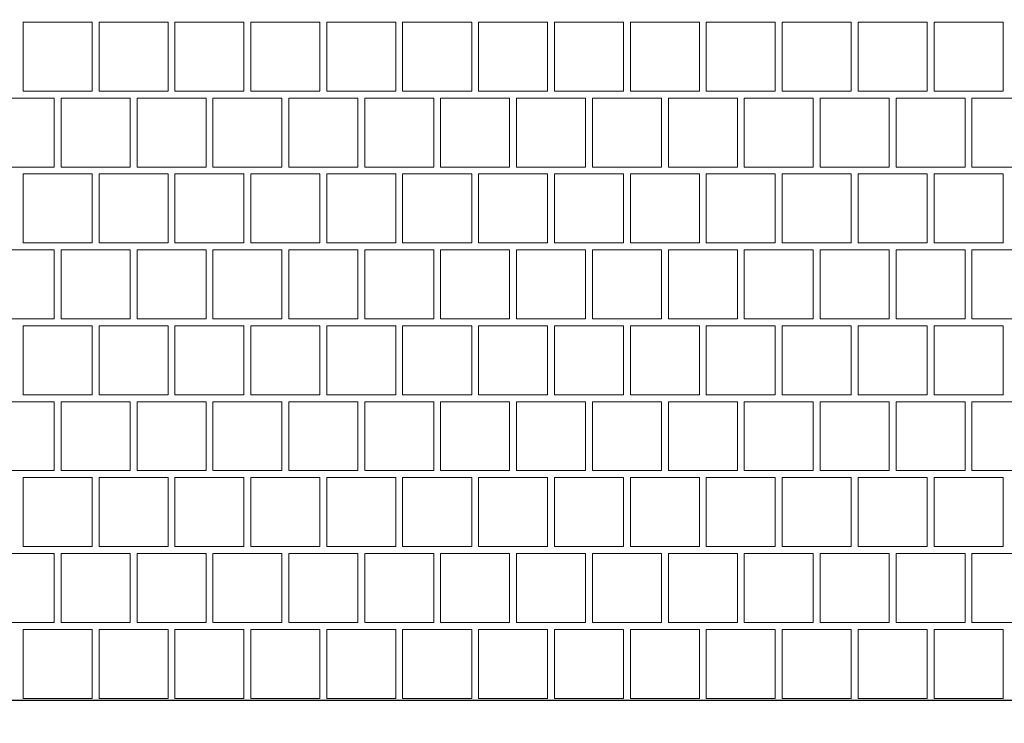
# Model space of a CAD drawing. Header units: millimetres. Extents: x -126271 to -88962, y -179170 to 5194.
# Tile 24 of 66: x -119713 to -118272, y -105290 to -104260. Entities that reach past the tile are written whole.
import ezdxf

# ---------------------------------------------------------------- set-up
doc = ezdxf.new("R2010")
doc.units = ezdxf.units.MM
doc.header["$MEASUREMENT"] = 0
for name, color, linetype, lineweight, true_color in [('Nowe_2D - Rysunki i Obrazki_Nr_pióra__105', 7, 'Continuous', 13, 0xcccccc), ('Nowe_2D - Rysunki i Obrazki_Nr_pióra__61', 7, 'Continuous', 18, 0x6a6a6a), ('Nowe_Wymiarowanie - Ogólne_Nr_pióra__81', 7, 'Continuous', 13, 0x6a6a6a)]:
    doc.layers.add(name, color=color, linetype=linetype, lineweight=lineweight, true_color=true_color)
doc.layers.add('Nowe_2D - Rysunki i Obrazki_Nr_pióra__22', color=8, linetype='Continuous', lineweight=25)
doc.layers.add('Nowe_Wymiarowanie - Ogólne_Nr_pióra__42', color=8, linetype='Continuous', lineweight=25)
doc.layers.add('Nowe_Wymiarowanie - Ogólne', color=7, linetype='Continuous')
doc.styles.add('STYL_AUTOMATYCZNY_1', font='arial.ttf')
doc.dimstyles.new('STYL_AUTOMATYCZNY__1', dxfattribs={"dimtxt": 150, "dimasz": 47.5, "dimexe": 0.18, "dimexo": 0.0625, "dimgap": 0, "dimtad": 1, "dimtih": 1, "dimtoh": 1, "dimdec": 0, "dimlfac": 0.1, "dimzin": 0, "dimdsep": 46, "dimtxsty": 'STYL_AUTOMATYCZNY_1', "dimblk": 'ARROWHEAD_6', "dimblk1": 'ARROWHEAD_6', "dimblk2": 'ARROWHEAD_6', "dimcen": 0.09, "dimse1": 1, "dimse2": 1, "dimclrd": 256, "dimclre": 256, "dimclrt": 8, "dimazin": 0, "dimtfac": 1, "dimtdec": 4, "dimtmove": 0, "dimatfit": 3, "dimfxl": 0, "dimtolj": 1, "dimtzin": 0, "dimarcsym": 0})

# ---------------------------------------------------------------- blocks, each defined once
blk = doc.blocks.new('*X78')
at = {"layer": 'Nowe_2D - Rysunki i Obrazki_Nr_pióra__105', "color": 254, "linetype": 'Continuous', "lineweight": 13, "true_color": 0xcccccc}
for p, q in [((-119607, -104263.9), (-119708, -104263.9)), ((-119708, -104263.9), (-119708, -104364.9)), ((-119607, -104364.9), (-119607, -104263.9)), ((-119596.9, -104364.9), (-119596.9, -104263.9)), ((-119596.9, -104263.9), (-119546.4, -104263.9)), ((-119495.9, -104263.9), (-119546.4, -104263.9)), ((-119495.9, -104364.9), (-119495.9, -104263.9)), ((-119384.8, -104263.9), (-119485.8, -104263.9)), ((-119485.8, -104263.9), (-119485.8, -104364.9)), ((-119384.8, -104364.9), (-119384.8, -104263.9)), ((-119374.7, -104364.9), (-119374.7, -104263.9)), ((-119374.7, -104263.9), (-119324.2, -104263.9)), ((-119273.7, -104263.9), (-119324.2, -104263.9)), ((-119273.7, -104364.9), (-119273.7, -104263.9)), ((-119162.6, -104263.9), (-119263.6, -104263.9)), ((-119263.6, -104263.9), (-119263.6, -104364.9)), ((-119162.6, -104364.9), (-119162.6, -104263.9)), ((-119152.5, -104364.9), (-119152.5, -104263.9)), ((-119152.5, -104263.9), (-119102, -104263.9)), ((-119051.5, -104263.9), (-119102, -104263.9)), ((-119051.5, -104364.9), (-119051.5, -104263.9)), ((-118940.4, -104263.9), (-119041.4, -104263.9)), ((-119041.4, -104263.9), (-119041.4, -104364.9)), ((-118940.4, -104364.9), (-118940.4, -104263.9)), ((-118930.3, -104364.9), (-118930.3, -104263.9)), ((-118930.3, -104263.9), (-118879.8, -104263.9)), ((-118829.3, -104263.9), (-118879.8, -104263.9)), ((-118829.3, -104364.9), (-118829.3, -104263.9)), ((-118718.2, -104263.9), (-118819.2, -104263.9)), ((-118819.2, -104263.9), (-118819.2, -104364.9)), ((-118718.2, -104364.9), (-118718.2, -104263.9)), ((-118708.1, -104364.9), (-118708.1, -104263.9)), ((-118708.1, -104263.9), (-118657.6, -104263.9)), ((-118607.1, -104263.9), (-118657.6, -104263.9)), ((-118607.1, -104364.9), (-118607.1, -104263.9)), ((-118496, -104263.9), (-118597, -104263.9)), ((-118597, -104263.9), (-118597, -104364.9)), ((-118496, -104364.9), (-118496, -104263.9)), ((-118485.9, -104364.9), (-118485.9, -104263.9)), ((-118485.9, -104263.9), (-118435.4, -104263.9)), ((-118384.9, -104263.9), (-118435.4, -104263.9)), ((-118384.9, -104364.9), (-118384.9, -104263.9)), ((-118273.8, -104263.9), (-118374.8, -104263.9)), ((-118374.8, -104263.9), (-118374.8, -104364.9)), ((-118273.8, -104364.9), (-118273.8, -104263.9)), ((-119708, -104364.9), (-119607, -104364.9)), ((-119546.4, -104364.9), (-119596.9, -104364.9)), ((-119546.4, -104364.9), (-119495.9, -104364.9)), ((-119485.8, -104364.9), (-119384.8, -104364.9)), ((-119324.2, -104364.9), (-119374.7, -104364.9)), ((-119324.2, -104364.9), (-119273.7, -104364.9)), ((-119263.6, -104364.9), (-119162.6, -104364.9)), ((-119102, -104364.9), (-119152.5, -104364.9)), ((-119102, -104364.9), (-119051.5, -104364.9)), ((-119041.4, -104364.9), (-118940.4, -104364.9)), ((-118879.8, -104364.9), (-118930.3, -104364.9)), ((-118879.8, -104364.9), (-118829.3, -104364.9)), ((-118819.2, -104364.9), (-118718.2, -104364.9)), ((-118657.6, -104364.9), (-118708.1, -104364.9)), ((-118657.6, -104364.9), (-118607.1, -104364.9)), ((-118597, -104364.9), (-118496, -104364.9)), ((-118435.4, -104364.9), (-118485.9, -104364.9)), ((-118435.4, -104364.9), (-118384.9, -104364.9)), ((-118374.8, -104364.9), (-118273.8, -104364.9)), ((-119662.5, -104375), (-119763.5, -104375)), ((-119662.5, -104476), (-119662.5, -104375)), ((-119551.4, -104375), (-119652.4, -104375)), ((-119652.4, -104375), (-119652.4, -104476)), ((-119551.4, -104476), (-119551.4, -104375)), ((-119440.3, -104375), (-119541.3, -104375)), ((-119541.3, -104375), (-119541.3, -104476)), ((-119440.3, -104476), (-119440.3, -104375)), ((-119329.2, -104375), (-119430.2, -104375)), ((-119430.2, -104375), (-119430.2, -104476)), ((-119329.2, -104476), (-119329.2, -104375)), ((-119218.1, -104375), (-119319.1, -104375)), ((-119319.1, -104375), (-119319.1, -104476)), ((-119218.1, -104476), (-119218.1, -104375)), ((-119107, -104375), (-119208, -104375)), ((-119208, -104375), (-119208, -104476)), ((-119107, -104476), (-119107, -104375)), ((-118995.9, -104375), (-119096.9, -104375)), ((-119096.9, -104375), (-119096.9, -104476)), ((-118995.9, -104476), (-118995.9, -104375)), ((-118884.8, -104375), (-118985.8, -104375)), ((-118985.8, -104375), (-118985.8, -104476)), ((-118884.8, -104476), (-118884.8, -104375)), ((-118773.7, -104375), (-118874.7, -104375)), ((-118874.7, -104375), (-118874.7, -104476)), ((-118773.7, -104476), (-118773.7, -104375)), ((-118662.6, -104375), (-118763.6, -104375)), ((-118763.6, -104375), (-118763.6, -104476)), ((-118662.6, -104476), (-118662.6, -104375)), ((-118551.5, -104375), (-118652.5, -104375)), ((-118652.5, -104375), (-118652.5, -104476)), ((-118551.5, -104476), (-118551.5, -104375)), ((-118440.4, -104375), (-118541.4, -104375)), ((-118541.4, -104375), (-118541.4, -104476)), ((-118440.4, -104476), (-118440.4, -104375)), ((-118329.3, -104375), (-118430.3, -104375)), ((-118430.3, -104375), (-118430.3, -104476)), ((-118329.3, -104476), (-118329.3, -104375)), ((-118218.2, -104375), (-118319.2, -104375)), ((-118319.2, -104375), (-118319.2, -104476)), ((-119763.5, -104476), (-119662.5, -104476)), ((-119652.4, -104476), (-119551.4, -104476)), ((-119541.3, -104476), (-119440.3, -104476)), ((-119430.2, -104476), (-119329.2, -104476)), ((-119319.1, -104476), (-119218.1, -104476)), ((-119208, -104476), (-119107, -104476)), ((-119096.9, -104476), (-118995.9, -104476)), ((-118985.8, -104476), (-118884.8, -104476)), ((-118874.7, -104476), (-118773.7, -104476)), ((-118763.6, -104476), (-118662.6, -104476)), ((-118652.5, -104476), (-118551.5, -104476)), ((-118541.4, -104476), (-118440.4, -104476)), ((-118430.3, -104476), (-118329.3, -104476)), ((-118319.2, -104476), (-118218.2, -104476)), ((-119607, -104486.1), (-119708, -104486.1)), ((-119708, -104486.1), (-119708, -104587.1)), ((-119607, -104587.1), (-119607, -104486.1)), ((-119596.9, -104587.1), (-119596.9, -104486.1)), ((-119596.9, -104486.1), (-119546.4, -104486.1)), ((-119495.9, -104486.1), (-119546.4, -104486.1)), ((-119495.9, -104587.1), (-119495.9, -104486.1)), ((-119384.8, -104486.1), (-119485.8, -104486.1)), ((-119485.8, -104486.1), (-119485.8, -104587.1)), ((-119384.8, -104587.1), (-119384.8, -104486.1)), ((-119374.7, -104587.1), (-119374.7, -104486.1)), ((-119374.7, -104486.1), (-119324.2, -104486.1)), ((-119273.7, -104486.1), (-119324.2, -104486.1)), ((-119273.7, -104587.1), (-119273.7, -104486.1)), ((-119162.6, -104486.1), (-119263.6, -104486.1)), ((-119263.6, -104486.1), (-119263.6, -104587.1)), ((-119162.6, -104587.1), (-119162.6, -104486.1)), ((-119152.5, -104587.1), (-119152.5, -104486.1)), ((-119152.5, -104486.1), (-119102, -104486.1)), ((-119051.5, -104486.1), (-119102, -104486.1)), ((-119051.5, -104587.1), (-119051.5, -104486.1)), ((-118940.4, -104486.1), (-119041.4, -104486.1)), ((-119041.4, -104486.1), (-119041.4, -104587.1)), ((-118940.4, -104587.1), (-118940.4, -104486.1)), ((-118930.3, -104587.1), (-118930.3, -104486.1)), ((-118930.3, -104486.1), (-118879.8, -104486.1)), ((-118829.3, -104486.1), (-118879.8, -104486.1)), ((-118829.3, -104587.1), (-118829.3, -104486.1)), ((-118718.2, -104486.1), (-118819.2, -104486.1)), ((-118819.2, -104486.1), (-118819.2, -104587.1)), ((-118718.2, -104587.1), (-118718.2, -104486.1)), ((-118708.1, -104587.1), (-118708.1, -104486.1)), ((-118708.1, -104486.1), (-118657.6, -104486.1)), ((-118607.1, -104486.1), (-118657.6, -104486.1)), ((-118607.1, -104587.1), (-118607.1, -104486.1)), ((-118496, -104486.1), (-118597, -104486.1)), ((-118597, -104486.1), (-118597, -104587.1)), ((-118496, -104587.1), (-118496, -104486.1)), ((-118485.9, -104587.1), (-118485.9, -104486.1)), ((-118485.9, -104486.1), (-118435.4, -104486.1)), ((-118384.9, -104486.1), (-118435.4, -104486.1)), ((-118384.9, -104587.1), (-118384.9, -104486.1)), ((-118273.8, -104486.1), (-118374.8, -104486.1)), ((-118374.8, -104486.1), (-118374.8, -104587.1)), ((-118273.8, -104587.1), (-118273.8, -104486.1)), ((-119662.5, -104597.2), (-119763.5, -104597.2)), ((-119708, -104587.1), (-119607, -104587.1)), ((-119662.5, -104698.2), (-119662.5, -104597.2)), ((-119551.4, -104597.2), (-119652.4, -104597.2)), ((-119652.4, -104597.2), (-119652.4, -104698.2)), ((-119546.4, -104587.1), (-119596.9, -104587.1)), ((-119551.4, -104698.2), (-119551.4, -104597.2)), ((-119546.4, -104587.1), (-119495.9, -104587.1)), ((-119440.3, -104597.2), (-119541.3, -104597.2)), ((-119541.3, -104597.2), (-119541.3, -104698.2)), ((-119485.8, -104587.1), (-119384.8, -104587.1)), ((-119440.3, -104698.2), (-119440.3, -104597.2)), ((-119329.2, -104597.2), (-119430.2, -104597.2)), ((-119430.2, -104597.2), (-119430.2, -104698.2)), ((-119324.2, -104587.1), (-119374.7, -104587.1)), ((-119329.2, -104698.2), (-119329.2, -104597.2)), ((-119324.2, -104587.1), (-119273.7, -104587.1)), ((-119218.1, -104597.2), (-119319.1, -104597.2)), ((-119319.1, -104597.2), (-119319.1, -104698.2)), ((-119263.6, -104587.1), (-119162.6, -104587.1)), ((-119218.1, -104698.2), (-119218.1, -104597.2)), ((-119107, -104597.2), (-119208, -104597.2)), ((-119208, -104597.2), (-119208, -104698.2)), ((-119102, -104587.1), (-119152.5, -104587.1)), ((-119107, -104698.2), (-119107, -104597.2)), ((-119102, -104587.1), (-119051.5, -104587.1)), ((-118995.9, -104597.2), (-119096.9, -104597.2)), ((-119096.9, -104597.2), (-119096.9, -104698.2)), ((-119041.4, -104587.1), (-118940.4, -104587.1)), ((-118995.9, -104698.2), (-118995.9, -104597.2)), ((-118884.8, -104597.2), (-118985.8, -104597.2)), ((-118985.8, -104597.2), (-118985.8, -104698.2)), ((-118879.8, -104587.1), (-118930.3, -104587.1)), ((-118884.8, -104698.2), (-118884.8, -104597.2)), ((-118879.8, -104587.1), (-118829.3, -104587.1)), ((-118773.7, -104597.2), (-118874.7, -104597.2)), ((-118874.7, -104597.2), (-118874.7, -104698.2)), ((-118819.2, -104587.1), (-118718.2, -104587.1)), ((-118773.7, -104698.2), (-118773.7, -104597.2)), ((-118662.6, -104597.2), (-118763.6, -104597.2)), ((-118763.6, -104597.2), (-118763.6, -104698.2)), ((-118657.6, -104587.1), (-118708.1, -104587.1)), ((-118662.6, -104698.2), (-118662.6, -104597.2)), ((-118657.6, -104587.1), (-118607.1, -104587.1)), ((-118551.5, -104597.2), (-118652.5, -104597.2)), ((-118652.5, -104597.2), (-118652.5, -104698.2)), ((-118597, -104587.1), (-118496, -104587.1)), ((-118551.5, -104698.2), (-118551.5, -104597.2)), ((-118440.4, -104597.2), (-118541.4, -104597.2)), ((-118541.4, -104597.2), (-118541.4, -104698.2)), ((-118435.4, -104587.1), (-118485.9, -104587.1)), ((-118440.4, -104698.2), (-118440.4, -104597.2)), ((-118435.4, -104587.1), (-118384.9, -104587.1)), ((-118329.3, -104597.2), (-118430.3, -104597.2)), ((-118430.3, -104597.2), (-118430.3, -104698.2)), ((-118374.8, -104587.1), (-118273.8, -104587.1)), ((-118329.3, -104698.2), (-118329.3, -104597.2)), ((-118218.2, -104597.2), (-118319.2, -104597.2)), ((-118319.2, -104597.2), (-118319.2, -104698.2)), ((-119763.5, -104698.2), (-119662.5, -104698.2)), ((-119652.4, -104698.2), (-119551.4, -104698.2)), ((-119541.3, -104698.2), (-119440.3, -104698.2)), ((-119430.2, -104698.2), (-119329.2, -104698.2)), ((-119319.1, -104698.2), (-119218.1, -104698.2)), ((-119208, -104698.2), (-119107, -104698.2)), ((-119096.9, -104698.2), (-118995.9, -104698.2)), ((-118985.8, -104698.2), (-118884.8, -104698.2)), ((-118874.7, -104698.2), (-118773.7, -104698.2)), ((-118763.6, -104698.2), (-118662.6, -104698.2)), ((-118652.5, -104698.2), (-118551.5, -104698.2)), ((-118541.4, -104698.2), (-118440.4, -104698.2)), ((-118430.3, -104698.2), (-118329.3, -104698.2)), ((-118319.2, -104698.2), (-118218.2, -104698.2)), ((-119607, -104708.3), (-119708, -104708.3)), ((-119708, -104708.3), (-119708, -104809.3)), ((-119607, -104809.3), (-119607, -104708.3)), ((-119596.9, -104809.3), (-119596.9, -104708.3)), ((-119596.9, -104708.3), (-119546.4, -104708.3)), ((-119495.9, -104708.3), (-119546.4, -104708.3)), ((-119495.9, -104809.3), (-119495.9, -104708.3)), ((-119384.8, -104708.3), (-119485.8, -104708.3)), ((-119485.8, -104708.3), (-119485.8, -104809.3)), ((-119384.8, -104809.3), (-119384.8, -104708.3)), ((-119374.7, -104809.3), (-119374.7, -104708.3)), ((-119374.7, -104708.3), (-119324.2, -104708.3)), ((-119273.7, -104708.3), (-119324.2, -104708.3)), ((-119273.7, -104809.3), (-119273.7, -104708.3)), ((-119162.6, -104708.3), (-119263.6, -104708.3)), ((-119263.6, -104708.3), (-119263.6, -104809.3)), ((-119162.6, -104809.3), (-119162.6, -104708.3)), ((-119152.5, -104809.3), (-119152.5, -104708.3)), ((-119152.5, -104708.3), (-119102, -104708.3)), ((-119051.5, -104708.3), (-119102, -104708.3)), ((-119051.5, -104809.3), (-119051.5, -104708.3)), ((-118940.4, -104708.3), (-119041.4, -104708.3)), ((-119041.4, -104708.3), (-119041.4, -104809.3)), ((-118940.4, -104809.3), (-118940.4, -104708.3)), ((-118930.3, -104809.3), (-118930.3, -104708.3)), ((-118930.3, -104708.3), (-118879.8, -104708.3)), ((-118829.3, -104708.3), (-118879.8, -104708.3)), ((-118829.3, -104809.3), (-118829.3, -104708.3)), ((-118718.2, -104708.3), (-118819.2, -104708.3)), ((-118819.2, -104708.3), (-118819.2, -104809.3)), ((-118718.2, -104809.3), (-118718.2, -104708.3)), ((-118708.1, -104809.3), (-118708.1, -104708.3)), ((-118708.1, -104708.3), (-118657.6, -104708.3)), ((-118607.1, -104708.3), (-118657.6, -104708.3)), ((-118607.1, -104809.3), (-118607.1, -104708.3)), ((-118496, -104708.3), (-118597, -104708.3)), ((-118597, -104708.3), (-118597, -104809.3)), ((-118496, -104809.3), (-118496, -104708.3)), ((-118485.9, -104809.3), (-118485.9, -104708.3)), ((-118485.9, -104708.3), (-118435.4, -104708.3)), ((-118384.9, -104708.3), (-118435.4, -104708.3)), ((-118384.9, -104809.3), (-118384.9, -104708.3)), ((-118273.8, -104708.3), (-118374.8, -104708.3)), ((-118374.8, -104708.3), (-118374.8, -104809.3)), ((-118273.8, -104809.3), (-118273.8, -104708.3)), ((-119708, -104809.3), (-119607, -104809.3)), ((-119546.4, -104809.3), (-119596.9, -104809.3)), ((-119546.4, -104809.3), (-119495.9, -104809.3)), ((-119485.8, -104809.3), (-119384.8, -104809.3)), ((-119324.2, -104809.3), (-119374.7, -104809.3)), ((-119324.2, -104809.3), (-119273.7, -104809.3)), ((-119263.6, -104809.3), (-119162.6, -104809.3)), ((-119102, -104809.3), (-119152.5, -104809.3)), ((-119102, -104809.3), (-119051.5, -104809.3)), ((-119041.4, -104809.3), (-118940.4, -104809.3)), ((-118879.8, -104809.3), (-118930.3, -104809.3)), ((-118879.8, -104809.3), (-118829.3, -104809.3)), ((-118819.2, -104809.3), (-118718.2, -104809.3)), ((-118657.6, -104809.3), (-118708.1, -104809.3)), ((-118657.6, -104809.3), (-118607.1, -104809.3)), ((-118597, -104809.3), (-118496, -104809.3)), ((-118435.4, -104809.3), (-118485.9, -104809.3)), ((-118435.4, -104809.3), (-118384.9, -104809.3)), ((-118374.8, -104809.3), (-118273.8, -104809.3)), ((-119662.5, -104819.4), (-119763.5, -104819.4)), ((-119662.5, -104920.4), (-119662.5, -104819.4)), ((-119551.4, -104819.4), (-119652.4, -104819.4)), ((-119652.4, -104819.4), (-119652.4, -104920.4)), ((-119551.4, -104920.4), (-119551.4, -104819.4)), ((-119440.3, -104819.4), (-119541.3, -104819.4)), ((-119541.3, -104819.4), (-119541.3, -104920.4)), ((-119440.3, -104920.4), (-119440.3, -104819.4)), ((-119329.2, -104819.4), (-119430.2, -104819.4)), ((-119430.2, -104819.4), (-119430.2, -104920.4)), ((-119329.2, -104920.4), (-119329.2, -104819.4)), ((-119218.1, -104819.4), (-119319.1, -104819.4)), ((-119319.1, -104819.4), (-119319.1, -104920.4)), ((-119218.1, -104920.4), (-119218.1, -104819.4)), ((-119107, -104819.4), (-119208, -104819.4)), ((-119208, -104819.4), (-119208, -104920.4)), ((-119107, -104920.4), (-119107, -104819.4)), ((-118995.9, -104819.4), (-119096.9, -104819.4)), ((-119096.9, -104819.4), (-119096.9, -104920.4)), ((-118995.9, -104920.4), (-118995.9, -104819.4)), ((-118884.8, -104819.4), (-118985.8, -104819.4)), ((-118985.8, -104819.4), (-118985.8, -104920.4)), ((-118884.8, -104920.4), (-118884.8, -104819.4)), ((-118773.7, -104819.4), (-118874.7, -104819.4)), ((-118874.7, -104819.4), (-118874.7, -104920.4)), ((-118773.7, -104920.4), (-118773.7, -104819.4)), ((-118662.6, -104819.4), (-118763.6, -104819.4)), ((-118763.6, -104819.4), (-118763.6, -104920.4)), ((-118662.6, -104920.4), (-118662.6, -104819.4)), ((-118551.5, -104819.4), (-118652.5, -104819.4)), ((-118652.5, -104819.4), (-118652.5, -104920.4)), ((-118551.5, -104920.4), (-118551.5, -104819.4)), ((-118440.4, -104819.4), (-118541.4, -104819.4)), ((-118541.4, -104819.4), (-118541.4, -104920.4)), ((-118440.4, -104920.4), (-118440.4, -104819.4)), ((-118329.3, -104819.4), (-118430.3, -104819.4)), ((-118430.3, -104819.4), (-118430.3, -104920.4)), ((-118329.3, -104920.4), (-118329.3, -104819.4)), ((-118218.2, -104819.4), (-118319.2, -104819.4)), ((-118319.2, -104819.4), (-118319.2, -104920.4)), ((-119763.5, -104920.4), (-119662.5, -104920.4)), ((-119652.4, -104920.4), (-119551.4, -104920.4)), ((-119541.3, -104920.4), (-119440.3, -104920.4)), ((-119430.2, -104920.4), (-119329.2, -104920.4)), ((-119319.1, -104920.4), (-119218.1, -104920.4)), ((-119208, -104920.4), (-119107, -104920.4)), ((-119096.9, -104920.4), (-118995.9, -104920.4)), ((-118985.8, -104920.4), (-118884.8, -104920.4)), ((-118874.7, -104920.4), (-118773.7, -104920.4)), ((-118763.6, -104920.4), (-118662.6, -104920.4)), ((-118652.5, -104920.4), (-118551.5, -104920.4)), ((-118541.4, -104920.4), (-118440.4, -104920.4)), ((-118430.3, -104920.4), (-118329.3, -104920.4)), ((-118319.2, -104920.4), (-118218.2, -104920.4)), ((-119607, -104930.5), (-119708, -104930.5)), ((-119708, -104930.5), (-119708, -105031.5)), ((-119607, -105031.5), (-119607, -104930.5)), ((-119596.9, -105031.5), (-119596.9, -104930.5)), ((-119596.9, -104930.5), (-119546.4, -104930.5)), ((-119495.9, -104930.5), (-119546.4, -104930.5)), ((-119495.9, -105031.5), (-119495.9, -104930.5)), ((-119384.8, -104930.5), (-119485.8, -104930.5)), ((-119485.8, -104930.5), (-119485.8, -105031.5)), ((-119384.8, -105031.5), (-119384.8, -104930.5)), ((-119374.7, -105031.5), (-119374.7, -104930.5)), ((-119374.7, -104930.5), (-119324.2, -104930.5)), ((-119273.7, -104930.5), (-119324.2, -104930.5)), ((-119273.7, -105031.5), (-119273.7, -104930.5)), ((-119162.6, -104930.5), (-119263.6, -104930.5)), ((-119263.6, -104930.5), (-119263.6, -105031.5)), ((-119162.6, -105031.5), (-119162.6, -104930.5)), ((-119152.5, -105031.5), (-119152.5, -104930.5)), ((-119152.5, -104930.5), (-119102, -104930.5)), ((-119051.5, -104930.5), (-119102, -104930.5)), ((-119051.5, -105031.5), (-119051.5, -104930.5)), ((-118940.4, -104930.5), (-119041.4, -104930.5)), ((-119041.4, -104930.5), (-119041.4, -105031.5)), ((-118940.4, -105031.5), (-118940.4, -104930.5)), ((-118930.3, -105031.5), (-118930.3, -104930.5)), ((-118930.3, -104930.5), (-118879.8, -104930.5)), ((-118829.3, -104930.5), (-118879.8, -104930.5)), ((-118829.3, -105031.5), (-118829.3, -104930.5)), ((-118718.2, -104930.5), (-118819.2, -104930.5)), ((-118819.2, -104930.5), (-118819.2, -105031.5)), ((-118718.2, -105031.5), (-118718.2, -104930.5)), ((-118708.1, -105031.5), (-118708.1, -104930.5)), ((-118708.1, -104930.5), (-118657.6, -104930.5)), ((-118607.1, -104930.5), (-118657.6, -104930.5)), ((-118607.1, -105031.5), (-118607.1, -104930.5)), ((-118496, -104930.5), (-118597, -104930.5)), ((-118597, -104930.5), (-118597, -105031.5)), ((-118496, -105031.5), (-118496, -104930.5)), ((-118485.9, -105031.5), (-118485.9, -104930.5)), ((-118485.9, -104930.5), (-118435.4, -104930.5)), ((-118384.9, -104930.5), (-118435.4, -104930.5)), ((-118384.9, -105031.5), (-118384.9, -104930.5)), ((-118273.8, -104930.5), (-118374.8, -104930.5)), ((-118374.8, -104930.5), (-118374.8, -105031.5)), ((-118273.8, -105031.5), (-118273.8, -104930.5)), ((-119662.5, -105041.6), (-119763.5, -105041.6)), ((-119708, -105031.5), (-119607, -105031.5)), ((-119662.5, -105142.6), (-119662.5, -105041.6)), ((-119551.4, -105041.6), (-119652.4, -105041.6)), ((-119652.4, -105041.6), (-119652.4, -105142.6)), ((-119546.4, -105031.5), (-119596.9, -105031.5)), ((-119551.4, -105142.6), (-119551.4, -105041.6)), ((-119546.4, -105031.5), (-119495.9, -105031.5)), ((-119440.3, -105041.6), (-119541.3, -105041.6)), ((-119541.3, -105041.6), (-119541.3, -105142.6)), ((-119485.8, -105031.5), (-119384.8, -105031.5)), ((-119440.3, -105142.6), (-119440.3, -105041.6)), ((-119329.2, -105041.6), (-119430.2, -105041.6)), ((-119430.2, -105041.6), (-119430.2, -105142.6)), ((-119324.2, -105031.5), (-119374.7, -105031.5)), ((-119329.2, -105142.6), (-119329.2, -105041.6)), ((-119324.2, -105031.5), (-119273.7, -105031.5)), ((-119218.1, -105041.6), (-119319.1, -105041.6)), ((-119319.1, -105041.6), (-119319.1, -105142.6)), ((-119263.6, -105031.5), (-119162.6, -105031.5)), ((-119218.1, -105142.6), (-119218.1, -105041.6)), ((-119107, -105041.6), (-119208, -105041.6)), ((-119208, -105041.6), (-119208, -105142.6)), ((-119102, -105031.5), (-119152.5, -105031.5)), ((-119107, -105142.6), (-119107, -105041.6)), ((-119102, -105031.5), (-119051.5, -105031.5)), ((-118995.9, -105041.6), (-119096.9, -105041.6)), ((-119096.9, -105041.6), (-119096.9, -105142.6)), ((-119041.4, -105031.5), (-118940.4, -105031.5)), ((-118995.9, -105142.6), (-118995.9, -105041.6)), ((-118884.8, -105041.6), (-118985.8, -105041.6)), ((-118985.8, -105041.6), (-118985.8, -105142.6)), ((-118879.8, -105031.5), (-118930.3, -105031.5)), ((-118884.8, -105142.6), (-118884.8, -105041.6)), ((-118879.8, -105031.5), (-118829.3, -105031.5)), ((-118773.7, -105041.6), (-118874.7, -105041.6)), ((-118874.7, -105041.6), (-118874.7, -105142.6)), ((-118819.2, -105031.5), (-118718.2, -105031.5)), ((-118773.7, -105142.6), (-118773.7, -105041.6)), ((-118662.6, -105041.6), (-118763.6, -105041.6)), ((-118763.6, -105041.6), (-118763.6, -105142.6)), ((-118657.6, -105031.5), (-118708.1, -105031.5)), ((-118662.6, -105142.6), (-118662.6, -105041.6)), ((-118657.6, -105031.5), (-118607.1, -105031.5)), ((-118551.5, -105041.6), (-118652.5, -105041.6)), ((-118652.5, -105041.6), (-118652.5, -105142.6)), ((-118597, -105031.5), (-118496, -105031.5)), ((-118551.5, -105142.6), (-118551.5, -105041.6)), ((-118440.4, -105041.6), (-118541.4, -105041.6)), ((-118541.4, -105041.6), (-118541.4, -105142.6)), ((-118435.4, -105031.5), (-118485.9, -105031.5)), ((-118440.4, -105142.6), (-118440.4, -105041.6)), ((-118435.4, -105031.5), (-118384.9, -105031.5)), ((-118329.3, -105041.6), (-118430.3, -105041.6)), ((-118430.3, -105041.6), (-118430.3, -105142.6)), ((-118374.8, -105031.5), (-118273.8, -105031.5)), ((-118329.3, -105142.6), (-118329.3, -105041.6)), ((-118218.2, -105041.6), (-118319.2, -105041.6)), ((-118319.2, -105041.6), (-118319.2, -105142.6)), ((-119763.5, -105142.6), (-119662.5, -105142.6)), ((-119652.4, -105142.6), (-119551.4, -105142.6)), ((-119541.3, -105142.6), (-119440.3, -105142.6)), ((-119430.2, -105142.6), (-119329.2, -105142.6)), ((-119319.1, -105142.6), (-119218.1, -105142.6)), ((-119208, -105142.6), (-119107, -105142.6)), ((-119096.9, -105142.6), (-118995.9, -105142.6)), ((-118985.8, -105142.6), (-118884.8, -105142.6)), ((-118874.7, -105142.6), (-118773.7, -105142.6)), ((-118763.6, -105142.6), (-118662.6, -105142.6)), ((-118652.5, -105142.6), (-118551.5, -105142.6)), ((-118541.4, -105142.6), (-118440.4, -105142.6)), ((-118430.3, -105142.6), (-118329.3, -105142.6)), ((-118319.2, -105142.6), (-118218.2, -105142.6)), ((-119607, -105152.7), (-119708, -105152.7)), ((-119708, -105152.7), (-119708, -105253.7)), ((-119607, -105253.7), (-119607, -105152.7)), ((-119596.9, -105253.7), (-119596.9, -105152.7)), ((-119596.9, -105152.7), (-119546.4, -105152.7)), ((-119495.9, -105152.7), (-119546.4, -105152.7)), ((-119495.9, -105253.7), (-119495.9, -105152.7)), ((-119384.8, -105152.7), (-119485.8, -105152.7)), ((-119485.8, -105152.7), (-119485.8, -105253.7)), ((-119384.8, -105253.7), (-119384.8, -105152.7)), ((-119374.7, -105253.7), (-119374.7, -105152.7)), ((-119374.7, -105152.7), (-119324.2, -105152.7)), ((-119273.7, -105152.7), (-119324.2, -105152.7)), ((-119273.7, -105253.7), (-119273.7, -105152.7)), ((-119162.6, -105152.7), (-119263.6, -105152.7)), ((-119263.6, -105152.7), (-119263.6, -105253.7)), ((-119162.6, -105253.7), (-119162.6, -105152.7)), ((-119152.5, -105253.7), (-119152.5, -105152.7)), ((-119152.5, -105152.7), (-119102, -105152.7)), ((-119051.5, -105152.7), (-119102, -105152.7)), ((-119051.5, -105253.7), (-119051.5, -105152.7)), ((-118940.4, -105152.7), (-119041.4, -105152.7)), ((-119041.4, -105152.7), (-119041.4, -105253.7)), ((-118940.4, -105253.7), (-118940.4, -105152.7)), ((-118930.3, -105253.7), (-118930.3, -105152.7)), ((-118930.3, -105152.7), (-118879.8, -105152.7)), ((-118829.3, -105152.7), (-118879.8, -105152.7)), ((-118829.3, -105253.7), (-118829.3, -105152.7)), ((-118718.2, -105152.7), (-118819.2, -105152.7)), ((-118819.2, -105152.7), (-118819.2, -105253.7)), ((-118718.2, -105253.7), (-118718.2, -105152.7)), ((-118708.1, -105253.7), (-118708.1, -105152.7)), ((-118708.1, -105152.7), (-118657.6, -105152.7)), ((-118607.1, -105152.7), (-118657.6, -105152.7)), ((-118607.1, -105253.7), (-118607.1, -105152.7)), ((-118496, -105152.7), (-118597, -105152.7)), ((-118597, -105152.7), (-118597, -105253.7)), ((-118496, -105253.7), (-118496, -105152.7)), ((-118485.9, -105253.7), (-118485.9, -105152.7)), ((-118485.9, -105152.7), (-118435.4, -105152.7)), ((-118384.9, -105152.7), (-118435.4, -105152.7)), ((-118384.9, -105253.7), (-118384.9, -105152.7)), ((-118273.8, -105152.7), (-118374.8, -105152.7)), ((-118374.8, -105152.7), (-118374.8, -105253.7)), ((-118273.8, -105253.7), (-118273.8, -105152.7)), ((-119708, -105253.7), (-119607, -105253.7)), ((-119546.4, -105253.7), (-119596.9, -105253.7)), ((-119546.4, -105253.7), (-119495.9, -105253.7)), ((-119485.8, -105253.7), (-119384.8, -105253.7)), ((-119324.2, -105253.7), (-119374.7, -105253.7)), ((-119324.2, -105253.7), (-119273.7, -105253.7)), ((-119263.6, -105253.7), (-119162.6, -105253.7)), ((-119102, -105253.7), (-119152.5, -105253.7)), ((-119102, -105253.7), (-119051.5, -105253.7)), ((-119041.4, -105253.7), (-118940.4, -105253.7)), ((-118879.8, -105253.7), (-118930.3, -105253.7)), ((-118879.8, -105253.7), (-118829.3, -105253.7)), ((-118819.2, -105253.7), (-118718.2, -105253.7)), ((-118657.6, -105253.7), (-118708.1, -105253.7)), ((-118657.6, -105253.7), (-118607.1, -105253.7)), ((-118597, -105253.7), (-118496, -105253.7)), ((-118435.4, -105253.7), (-118485.9, -105253.7)), ((-118435.4, -105253.7), (-118384.9, -105253.7)), ((-118374.8, -105253.7), (-118273.8, -105253.7))]:
    blk.add_line(p, q, dxfattribs=at)
blk = doc.blocks.new('Wypełnienie_6_1', base_point=(0, 0))
at = {"layer": 'Nowe_2D - Rysunki i Obrazki_Nr_pióra__61', "color": 251, "linetype": 'Continuous', "lineweight": 18, "true_color": 0x6a6a6a, "flags": 128}
blk.add_lwpolyline([(-123919.5, -89334.3), (-123919.5, -89156.6), (-111869.6, -89156.6), (-111869.6, -88443.6), (-106115.7, -88443.6), (-106115.7, -89156.6), (-92839.5, -89156.6), (-92839.5, -102678.1), (-92839.5, -102776.9), (-92839.5, -105256.6), (-123919.5, -105256.6), (-123919.5, -90576.6), (-125357.6, -90576.6), (-125357.6, -89334.3)], close=True, dxfattribs=at)
at = {"layer": 'Nowe_2D - Rysunki i Obrazki_Nr_pióra__105', "color": 254, "linetype": 'Continuous', "lineweight": 13, "true_color": 0xcccccc}
blk.add_blockref('*X78', (0, 0), dxfattribs=at)
blk = doc.blocks.new('*D341')
at = {"layer": 'Nowe_Wymiarowanie - Ogólne_Nr_pióra__81', "color": 251, "linetype": 'Continuous', "lineweight": 13, "true_color": 0x6a6a6a}
for p, q in [((-118229.5, -105779.7), (-118229.5, -105873.5)), ((-116729.5, -105779.7), (-116729.5, -105873.5)), ((-118254.5, -105851.6), (-118204.5, -105801.6)), ((-116754.5, -105851.6), (-116704.5, -105801.6)), ((-118229.5, -105826.6), (-119619.5, -105826.6)), ((-116729.5, -105826.6), (-118229.5, -105826.6))]:
    blk.add_line(p, q, dxfattribs=at)
at = {"layer": 'Nowe_Wymiarowanie - Ogólne_Nr_pióra__42', "color": 8, "lineweight": 25, "insert": (-117651.1, -105796.6), "char_height": 150, "attachment_point": 7, "style": 'STYL_AUTOMATYCZNY_1'}
blk.add_mtext('\\A1;{\\pql;\\fArial|b0|i0|c238|p0;\\W1.000000;150}', dxfattribs=at)
blk = doc.blocks.new('ARROWHEAD_6')
at = {"color": 0, "linetype": 'Continuous', "lineweight": 0}
for p, q in [((-0.5, -0.5), (0.5, 0.5)), ((0, 0), (-1, 0))]:
    blk.add_line(p, q, dxfattribs=at)
blk = doc.blocks.new('*D342')
at = {"layer": 'Nowe_Wymiarowanie - Ogólne_Nr_pióra__81', "color": 251, "linetype": 'Continuous', "lineweight": 13, "true_color": 0x6a6a6a}
for p, q in [((-119644.5, -105851.6), (-119594.5, -105801.6)), ((-118254.5, -105851.6), (-118204.5, -105801.6)), ((-118229.5, -105826.6), (-119619.5, -105826.6))]:
    blk.add_line(p, q, dxfattribs=at)
at = {"layer": 'Nowe_Wymiarowanie - Ogólne_Nr_pióra__42', "color": 8, "lineweight": 25, "insert": (-119096.1, -105796.6), "char_height": 150, "attachment_point": 7, "style": 'STYL_AUTOMATYCZNY_1'}
blk.add_mtext('\\A1;{\\pql;\\fArial|b0|i0|c238|p0;\\W1.000000;139}', dxfattribs=at)
blk = doc.blocks.new('*D343')
at = {"layer": 'Nowe_Wymiarowanie - Ogólne_Nr_pióra__81', "color": 251, "linetype": 'Continuous', "lineweight": 13, "true_color": 0x6a6a6a}
for p, q in [((-121039.5, -105779.7), (-121039.5, -105873.5)), ((-119619.5, -105779.7), (-119619.5, -105873.5)), ((-121064.5, -105851.6), (-121014.5, -105801.6)), ((-119644.5, -105851.6), (-119594.5, -105801.6)), ((-121039.5, -105826.6), (-121119.5, -105826.6)), ((-119619.5, -105826.6), (-121039.5, -105826.6)), ((-118229.5, -105826.6), (-119619.5, -105826.6))]:
    blk.add_line(p, q, dxfattribs=at)
at = {"layer": 'Nowe_Wymiarowanie - Ogólne_Nr_pióra__42', "color": 8, "lineweight": 25, "char_height": 150, "attachment_point": 7, "style": 'STYL_AUTOMATYCZNY_1'}
for s, insert in [('\\A1;{\\pql;\\fArial|b0|i0|c238|p0;\\W1.000000;8}', (-121014.5, -105796.6)), ('\\A1;{\\pql;\\fArial|b0|i0|c238|p0;\\W1.000000;142}', (-120443.9, -105796.6))]:
    blk.add_mtext(s, dxfattribs=dict(at, insert=insert))
blk = doc.blocks.new('*D349')
at = {"layer": 'Nowe_Wymiarowanie - Ogólne_Nr_pióra__81', "color": 251, "linetype": 'Continuous', "lineweight": 13, "true_color": 0x6a6a6a}
for p, q in [((-121039.5, -106079.8), (-121039.5, -106173.6)), ((-112029.5, -106079.8), (-112029.5, -106173.6)), ((-121064.5, -106151.7), (-121014.5, -106101.7)), ((-112054.5, -106151.7), (-112004.5, -106101.7)), ((-112029.5, -106126.7), (-121039.5, -106126.7)), ((-105729.5, -106126.7), (-112029.5, -106126.7))]:
    blk.add_line(p, q, dxfattribs=at)
at = {"layer": 'Nowe_Wymiarowanie - Ogólne_Nr_pióra__42', "color": 8, "lineweight": 25, "insert": (-116706.1, -106096.7), "char_height": 150, "attachment_point": 7, "style": 'STYL_AUTOMATYCZNY_1'}
blk.add_mtext('\\A1;{\\pql;\\fArial|b0|i0|c238|p0;\\W1.000000;901}', dxfattribs=at)
blk = doc.blocks.new('*D350')
at = {"layer": 'Nowe_Wymiarowanie - Ogólne_Nr_pióra__81', "color": 251, "linetype": 'Continuous', "lineweight": 13, "true_color": 0x6a6a6a}
for p, q in [((-122319.5, -106079.8), (-122319.5, -106173.6)), ((-121039.5, -106079.8), (-121039.5, -106173.6)), ((-122294.5, -106101.7), (-122344.5, -106151.7)), ((-121064.5, -106151.7), (-121014.5, -106101.7)), ((-122319.5, -106126.7), (-122357, -106126.7)), ((-121039.5, -106126.7), (-122319.5, -106126.7)), ((-112029.5, -106126.7), (-121039.5, -106126.7))]:
    blk.add_line(p, q, dxfattribs=at)
at = {"layer": 'Nowe_Wymiarowanie - Ogólne_Nr_pióra__42', "color": 8, "lineweight": 25, "insert": (-121851.1, -106096.7), "char_height": 150, "attachment_point": 7, "style": 'STYL_AUTOMATYCZNY_1'}
blk.add_mtext('\\A1;{\\pql;\\fArial|b0|i0|c238|p0;\\W1.000000;128}', dxfattribs=at)
blk = doc.blocks.new('*D355')
at = {"layer": 'Nowe_Wymiarowanie - Ogólne_Nr_pióra__81', "color": 251, "linetype": 'Continuous', "lineweight": 13, "true_color": 0x6a6a6a}
for p, q in [((-122319.5, -106379.7), (-122319.5, -106473.5)), ((-121929.5, -106379.7), (-121929.5, -106473.5)), ((-122294.5, -106401.6), (-122344.5, -106451.6)), ((-121954.5, -106451.6), (-121904.5, -106401.6)), ((-122319.5, -106426.6), (-122357, -106426.6)), ((-121929.5, -106426.6), (-122319.5, -106426.6)), ((-112029.5, -106426.6), (-121929.5, -106426.6))]:
    blk.add_line(p, q, dxfattribs=at)
at = {"layer": 'Nowe_Wymiarowanie - Ogólne_Nr_pióra__42', "color": 8, "lineweight": 25, "insert": (-122238.9, -106396.6), "char_height": 150, "attachment_point": 7, "style": 'STYL_AUTOMATYCZNY_1'}
blk.add_mtext('\\A1;{\\pql;\\fArial|b0|i0|c238|p0;\\W1.000000;39}', dxfattribs=at)

msp = doc.modelspace()

# ---------------------------------------------------------------- linework, layer by layer
at = {"layer": 'Nowe_2D - Rysunki i Obrazki_Nr_pióra__22', "color": 8, "linetype": 'Continuous', "lineweight": 25, "flags": 128}
msp.add_lwpolyline([(-123919.5, -90576.6), (-123919.5, -105256.6), (-105338.5, -105256.6)], dxfattribs=at)

# ---------------------------------------------------------------- block references
at = {"layer": 'Nowe_2D - Rysunki i Obrazki_Nr_pióra__105', "color": 254, "linetype": 'Continuous', "lineweight": 13, "true_color": 0xcccccc}
msp.add_blockref('Wypełnienie_6_1', (0, 0), dxfattribs=at)

# ---------------------------------------------------------------- dimensions: what is measured, and where the dimension line sits
at = {"layer": 'Nowe_Wymiarowanie - Ogólne', "color": 251, "linetype": 'Continuous', "lineweight": 13, "true_color": 0x6a6a6a}
for base, p1, p2, picture, middle in [((-121039.5, -106126.7), (-112029.5, -102966.6), (-121039.5, -103836.6), '*D349', (-116534.9, -106021.7)), ((-118229.5, -105826.6), (-116729.5, -103086.6), (-118229.5, -103136.6), '*D341', (-117479.9, -105721.6)), ((-121039.5, -105826.6), (-119619.5, -103136.6), (-121039.5, -103836.6), '*D343', (-120272.7, -105721.6)), ((-119619.5, -105826.6), (-118229.5, -103136.6), (-119619.5, -103136.6), '*D342', (-118924.9, -105721.6)), ((-122319.5, -106126.7), (-121039.5, -103836.6), (-122319.5, -103836.6), '*D350', (-121679.9, -106021.7)), ((-122319.5, -106426.6), (-121929.5, -106426.6), (-122319.5, -103836.6), '*D355', (-122124.8, -106321.6))]:
    dim = msp.add_linear_dim(base=base, p1=p1, p2=p2, angle=180, dimstyle='STYL_AUTOMATYCZNY__1', dxfattribs=at)
    dim.commit()
    dim.dimension.update_dxf_attribs({"geometry": picture, "text_midpoint": middle, "dimtype": 160})

doc.saveas('drawing.dxf')
